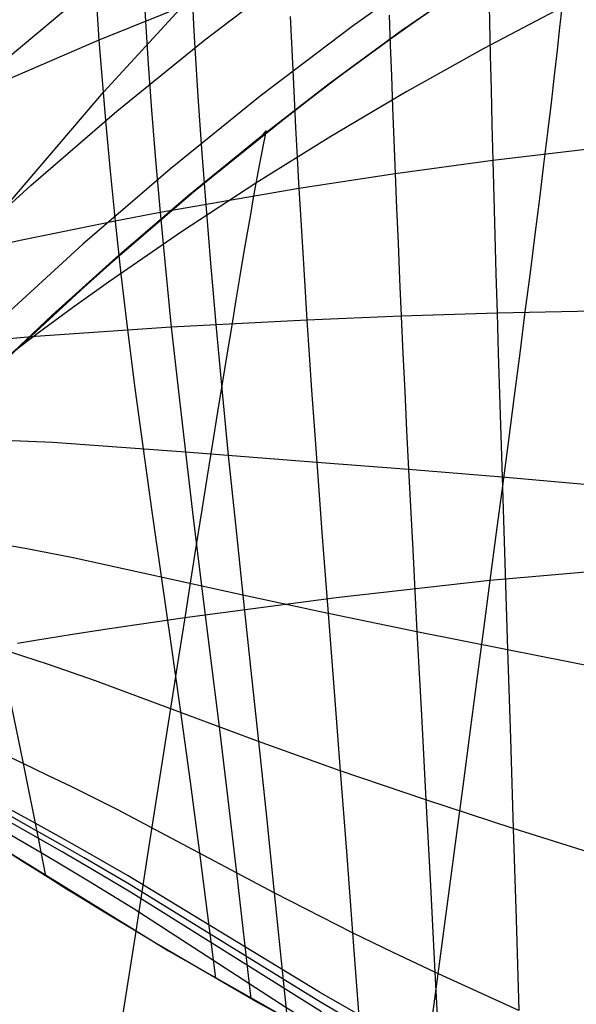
# Model space of a CAD drawing. Header units: millimetres. Extents: x -58 to 58, y -58 to 57.
# Tile 8 of 102: x -29.13 to -24.12, y -47.36 to -38.51. Entities that reach past the tile are written whole.
import ezdxf

# ---------------------------------------------------------------- set-up
doc = ezdxf.new("R2010")
doc.units = ezdxf.units.MM
doc.header["$MEASUREMENT"] = 0
doc.layers.add('Predefinito', color=5, linetype='Continuous')

msp = doc.modelspace()

# ---------------------------------------------------------------- linework, layer by layer
at = {"layer": 'Predefinito'}
for points in [[(-24.0159, -35.193), (-24.4518, -35.4376), (-24.8819, -35.6894), (-25.3063, -35.9482), (-26.1386, -36.4858), (-26.9499, -37.0493), (-27.7412, -37.6371), (-28.5138, -38.2478), (-29.2686, -38.8804), (-30.0065, -39.5337), (-30.7283, -40.2066), (-31.4349, -40.8982), (-32.127, -41.6075), (-32.8053, -42.3337), (-33.4705, -43.0759)], [(-33.936, -45.173), (-33.2792, -44.3845), (-32.6084, -43.6102), (-31.9234, -42.8518), (-31.2233, -42.11), (-30.5073, -41.386), (-29.7746, -40.6806), (-29.0239, -39.9951), (-28.2544, -39.3306), (-27.4646, -38.6886), (-26.6535, -38.0704), (-25.8195, -37.4775), (-25.3935, -37.1912), (-24.7426, -36.7749), (-24.0813, -36.3778)], [(-23.6001, -37.2549), (-24.2979, -37.676), (-24.9803, -38.117), (-25.6499, -38.5783), (-26.307, -39.0589), (-26.9514, -39.5577), (-27.5842, -40.0743), (-28.2036, -40.6056), (-28.8087, -41.1491), (-29.3987, -41.7023), (-29.9915, -42.2816), (-30.5668, -42.867), (-31.1238, -43.4574), (-31.6621, -44.0511), (-32.7309, -45.2972), (-33.7575, -46.5476)], [(-24.076, -37.5388), (-24.507, -37.8081), (-24.9388, -38.0895), (-25.3713, -38.3831), (-25.8045, -38.6891), (-26.2385, -39.0077), (-26.6733, -39.3392), (-27.5454, -40.0413), (-28.4209, -40.7972), (-29.3002, -41.6082), (-30.1832, -42.4761), (-31.0703, -43.4024), (-31.9616, -44.3887), (-32.8573, -45.4366), (-33.7575, -46.5476)], [(-24.076, -37.5388), (-24.507, -37.8081), (-24.9388, -38.0895), (-25.3713, -38.3831), (-25.8045, -38.6891), (-26.2385, -39.0077), (-26.6733, -39.3392), (-27.5454, -40.0413), (-28.4209, -40.7972), (-29.3002, -41.6082), (-30.1832, -42.4761), (-31.0703, -43.4024), (-31.9616, -44.3887), (-32.8573, -45.4366), (-33.7575, -46.5476)], [(-35.4307, -41.4116), (-33.9802, -42.6098), (-32.4892, -43.7573), (-30.9595, -44.8526), (-29.3929, -45.8945), (-27.7913, -46.8817), (-26.1566, -47.813), (-24.4907, -48.6873), (-22.7956, -49.5036), (-21.0733, -50.261), (-19.326, -50.9584), (-17.5556, -51.5951), (-15.7642, -52.1703), (-13.9541, -52.6833)]]:
    msp.add_lwpolyline(points, dxfattribs=at)
at = {"layer": 'Predefinito', "extrusion": (0.787032, 0.616913, 0)}
msp.add_lwpolyline([(-13.5058, 320), (-13.528, 319.9998), (-13.5503, 319.999), (-13.5729, 319.9977), (-13.5956, 319.996), (-13.6185, 319.9936), (-13.6414, 319.9908), (-13.6645, 319.9873), (-13.6877, 319.9833), (-13.711, 319.9787), (-13.7343, 319.9735), (-13.7576, 319.9678), (-13.7809, 319.9614), (-13.8042, 319.9544), (-13.8275, 319.9468), (-13.8507, 319.9386), (-13.8738, 319.9298), (-13.8969, 319.9203), (-13.9198, 319.9103), (-13.9425, 319.8996), (-13.965, 319.8883), (-13.9874, 319.8764), (-14.0095, 319.8638), (-14.0314, 319.8507), (-14.053, 319.837), (-14.0742, 319.8227), (-14.0952, 319.8078), (-14.1158, 319.7924), (-14.1361, 319.7764), (-14.1559, 319.7598), (-14.1753, 319.7427), (-14.1943, 319.7252), (-14.2129, 319.7071), (-14.2309, 319.6886), (-14.2485, 319.6696), (-14.2656, 319.6501), (-14.2821, 319.6303), (-14.2981, 319.6101), (-14.3136, 319.5895), (-14.3284, 319.5685), (-14.3428, 319.5472), (-14.3565, 319.5256), (-14.3696, 319.5038), (-14.3821, 319.4816), (-14.394, 319.4593), (-14.4053, 319.4367), (-14.416, 319.414), (-14.4261, 319.3911), (-14.4355, 319.3681), (-14.4444, 319.345), (-14.4526, 319.3217), (-14.4602, 319.2985), (-14.4672, 319.2752), (-14.4735, 319.2518), (-14.4793, 319.2285), (-14.4845, 319.2052), (-14.4891, 319.182), (-14.4931, 319.1588), (-14.4965, 319.1357), (-14.4994, 319.1127), (-14.5017, 319.0899), (-14.5035, 319.0671), (-14.5048, 319.0446), (-14.5055, 319.0222), (-14.5058, 319)], dxfattribs=at)
at = {"layer": 'Predefinito', "extrusion": (0.747426, 0.664345, 0)}
msp.add_lwpolyline([(-10.6115, 320), (-10.6337, 319.9998), (-10.656, 319.999), (-10.6786, 319.9977), (-10.7013, 319.996), (-10.7242, 319.9936), (-10.7472, 319.9908), (-10.7703, 319.9873), (-10.7934, 319.9833), (-10.8167, 319.9787), (-10.84, 319.9735), (-10.8633, 319.9678), (-10.8866, 319.9614), (-10.9099, 319.9544), (-10.9332, 319.9468), (-10.9564, 319.9386), (-10.9796, 319.9298), (-11.0026, 319.9203), (-11.0255, 319.9103), (-11.0482, 319.8996), (-11.0708, 319.8883), (-11.0931, 319.8764), (-11.1152, 319.8638), (-11.1371, 319.8507), (-11.1587, 319.837), (-11.18, 319.8227), (-11.2009, 319.8078), (-11.2215, 319.7924), (-11.2418, 319.7764), (-11.2616, 319.7598), (-11.281, 319.7427), (-11.3, 319.7252), (-11.3186, 319.7071), (-11.3366, 319.6886), (-11.3542, 319.6696), (-11.3713, 319.6501), (-11.3878, 319.6303), (-11.4038, 319.6101), (-11.4193, 319.5895), (-11.4342, 319.5685), (-11.4485, 319.5472), (-11.4622, 319.5256), (-11.4753, 319.5038), (-11.4878, 319.4816), (-11.4998, 319.4593), (-11.5111, 319.4367), (-11.5217, 319.414), (-11.5318, 319.3911), (-11.5413, 319.3681), (-11.5501, 319.345), (-11.5583, 319.3217), (-11.5659, 319.2985), (-11.5729, 319.2752), (-11.5792, 319.2518), (-11.585, 319.2285), (-11.5902, 319.2052), (-11.5948, 319.182), (-11.5988, 319.1588), (-11.6022, 319.1357), (-11.6051, 319.1127), (-11.6074, 319.0899), (-11.6092, 319.0671), (-11.6105, 319.0446), (-11.6112, 319.0222), (-11.6115, 319)], dxfattribs=at)
at = {"layer": 'Predefinito'}
for points in [[(-33.7575, -46.5476, 60.0849), (-32.8527, -45.1202, 60.078), (-31.9509, -43.7742, 60.0713), (-31.0521, -42.5071, 60.0649), (-30.156, -41.317, 60.0587), (-29.2624, -40.2014, 60.0527), (-28.3713, -39.1582, 60.0469), (-27.4824, -38.1852, 60.0412), (-27.0388, -37.7243, 60.0385), (-26.5956, -37.2801, 60.0358), (-26.1529, -36.8524, 60.0332), (-25.7106, -36.4408, 60.0306), (-25.2688, -36.0451, 60.028), (-24.8274, -35.665, 60.0255), (-24.3864, -35.3002, 60.0231), (-23.9458, -34.9505, 60.0207)], [(-23.9642, -37.1293, 319.7071), (-24.6318, -37.5403, 319.7071), (-25.2867, -37.9702, 319.7071), (-25.7155, -38.2662, 319.7071), (-26.1383, -38.5694, 319.7071), (-26.9665, -39.1964, 319.7071), (-27.773, -39.8498, 319.7071), (-28.559, -40.5279, 319.7071), (-29.3258, -41.2292, 319.7071), (-30.0745, -41.9525, 319.7071), (-30.8062, -42.6964, 319.7071), (-31.5219, -43.4599, 319.7071), (-32.5671, -44.6393, 319.7071), (-33.5791, -45.8549, 319.7071), (-33.8122, -46.1453, 319.7071)], [(-33.7575, -46.5476, 60.0849), (-32.7362, -45.3017, 60.1107), (-31.673, -44.0598, 60.1351), (-31.1375, -43.4677, 60.1458), (-30.5834, -42.8789, 60.1558), (-30.0111, -42.2949, 60.1647), (-29.4214, -41.7171, 60.1724), (-28.8345, -41.1653, 60.1786), (-28.2326, -40.6232, 60.1837), (-27.6164, -40.0934, 60.1881), (-26.9869, -39.5783, 60.192), (-26.3458, -39.0811, 60.1957), (-25.6921, -38.602, 60.1992), (-25.0258, -38.1422, 60.2025), (-24.3469, -37.7028, 60.2057), (-23.6526, -37.2832, 60.2088)], [(-28.0191, -38.1712, 43.2052), (-27.9978, -38.5224, 42.1399), (-27.9724, -38.9068, 41.0947), (-27.9423, -39.3228, 40.0711), (-27.9069, -39.769, 39.0703), (-27.8657, -40.2437, 38.0939), (-27.8183, -40.7455, 37.1433), (-27.7646, -41.2731, 36.2205), (-27.7046, -41.8243, 35.328), (-27.6387, -42.3971, 34.4671), (-27.5675, -42.9897, 33.6378), (-27.4922, -43.6005, 32.8396), (-27.414, -44.2273, 32.0722), (-27.3346, -44.868, 31.3347), (-27.2554, -45.5202, 30.6261), (-27.1779, -46.1813, 29.9448), (-27.0489, -47.314, 28.8489)], [(-24.9116, -38.2406, 39.6758), (-24.9047, -38.5295, 39.1604), (-24.8975, -38.8276, 38.6526), (-24.89, -39.1346, 38.1526), (-24.8821, -39.4503, 37.6607), (-24.8738, -39.7743, 37.177), (-24.865, -40.1063, 36.7017), (-24.8558, -40.446, 36.235), (-24.8462, -40.7931, 35.7772), (-24.8362, -41.1474, 35.3284), (-24.8258, -41.5081, 34.8893), (-24.8149, -41.8747, 34.4601), (-24.8037, -42.2468, 34.0407), (-24.792, -42.6239, 33.631), (-24.78, -43.0058, 33.2309), (-24.7677, -43.3921, 32.8401), (-24.7425, -44.1765, 32.0857), (-24.7168, -44.9742, 31.3663), (-24.6908, -45.7824, 30.6799), (-24.6649, -46.5984, 30.0244), (-24.6394, -47.4194, 29.3977)], [(-27.5756, -38.3546, 42.0085), (-28.4151, -38.6934, 42.272), (-29.2603, -39.0575, 42.5491), (-29.6891, -39.2527, 42.7013), (-30.1196, -39.4569, 42.8671), (-30.3348, -39.5624, 42.9562), (-30.5497, -39.6701, 43.0499), (-30.7642, -39.78, 43.1486), (-30.9779, -39.8923, 43.2525), (-31.1909, -40.0071, 43.3615), (-31.403, -40.1246, 43.4754), (-31.6142, -40.2451, 43.594), (-31.8243, -40.3688, 43.7173), (-32.0332, -40.4958, 43.8452), (-32.2408, -40.6264, 43.9774), (-32.4471, -40.7608, 44.1139), (-32.6518, -40.8993, 44.2545), (-32.8547, -41.0419, 44.399), (-33.0556, -41.1888, 44.5472), (-33.254, -41.3398, 44.6988), (-33.4498, -41.4951, 44.8536), (-33.6427, -41.6546, 45.0114), (-33.833, -41.8187, 45.172), (-34.0204, -41.9875, 45.3351)], [(-24.2551, -38.3994, 47.6272), (-24.9558, -38.7676, 47.7398), (-25.6474, -39.1543, 47.8572), (-26.3303, -39.5584, 47.9796), (-27.005, -39.9791, 48.1075), (-27.6724, -40.4161, 48.2429), (-28.3287, -40.868, 48.3934), (-28.6516, -41.0992, 48.4772), (-28.9706, -41.3339, 48.5682), (-29.285, -41.5719, 48.6677), (-29.5946, -41.8131, 48.7767), (-29.9089, -42.0656, 48.9003), (-30.2169, -42.3218, 49.0345), (-30.518, -42.5822, 49.1786), (-30.8116, -42.8472, 49.3316), (-31.0971, -43.1173, 49.4929), (-31.3738, -43.3927, 49.6616), (-31.6411, -43.6741, 49.8368), (-31.8985, -43.9617, 50.0178), (-32.1562, -44.2689, 50.2121), (-32.4037, -44.5825, 50.4111), (-32.6426, -44.9017, 50.6142), (-32.8743, -45.2254, 50.8206), (-33.7575, -46.5476, 51.6667)], [(-28.438, -38.363, 43.3328), (-28.4151, -38.6934, 42.272), (-28.3876, -39.0557, 41.2304), (-28.3546, -39.4484, 40.2092), (-28.3157, -39.8702, 39.2097), (-28.2703, -40.3196, 38.2336), (-28.2178, -40.7954, 37.2822), (-28.1583, -41.2963, 36.3574), (-28.0917, -41.8207, 35.4618), (-28.0184, -42.3666, 34.5968), (-27.9394, -42.9327, 33.7624), (-27.8559, -43.5173, 32.9584), (-27.7694, -44.1186, 32.1846), (-27.6818, -44.7344, 31.4402), (-27.5947, -45.3624, 30.7243), (-27.5101, -46, 30.0355), (-27.3885, -46.9624, 29.0561), (-27.3671, -47.1295, 28.8917)], [(-27.5756, -38.3546, 42.0085), (-27.5644, -38.5535, 41.4815), (-27.5523, -38.7607, 40.9599), (-27.5249, -39.1997, 39.9338), (-27.4929, -39.6699, 38.9317), (-27.4557, -40.1695, 37.9551), (-27.4132, -40.697, 37.0055), (-27.3898, -40.9706, 36.5414), (-27.3651, -41.2507, 36.0847), (-27.339, -41.5368, 35.6359), (-27.3114, -41.8284, 35.1953), (-27.2525, -42.4277, 34.3386), (-27.1889, -43.0467, 33.5144), (-27.1216, -43.6833, 32.7222), (-27.0517, -44.3355, 31.9613), (-26.9804, -45.0009, 31.2308), (-26.9091, -45.6772, 30.5294), (-26.8391, -46.3617, 29.8557), (-26.7242, -47.4982, 28.8039)], [(-24.2551, -38.3994, 47.6272), (-24.274, -38.5798, 46.8944), (-24.2965, -38.7834, 46.1707), (-24.3224, -39.0093, 45.4565), (-24.3515, -39.2566, 44.7523), (-24.3836, -39.5242, 44.0583), (-24.4187, -39.8114, 43.3752), (-24.4566, -40.1172, 42.7032), (-24.4972, -40.4406, 42.0428), (-24.5403, -40.7807, 41.3944), (-24.5857, -41.1367, 40.7585), (-24.6334, -41.5075, 40.1355), (-24.6831, -41.8923, 39.5257), (-24.7348, -42.2902, 38.9297), (-24.7883, -42.7001, 38.3478), (-24.8435, -43.1213, 37.7804), (-24.9002, -43.5527, 37.228), (-24.9579, -43.9912, 36.6935), (-25.017, -44.4385, 36.1735), (-25.0772, -44.8938, 35.6673), (-25.1385, -45.3566, 35.1743), (-25.2008, -45.8263, 34.6938), (-25.2641, -46.3022, 34.225), (-25.393, -47.2707, 33.3198), (-25.5246, -48.2573, 32.4533)], [(-30.1607, -38.4985, 48.1855), (-30.1587, -38.6303, 47.0955), (-30.1544, -38.7936, 46.0181), (-30.147, -38.9868, 44.9537), (-30.1357, -39.2084, 43.9031), (-30.1196, -39.4569, 42.8671), (-30.0978, -39.7309, 41.8464), (-30.0696, -40.0292, 40.8419), (-30.0339, -40.3508, 39.8548), (-29.99, -40.6947, 38.8862), (-29.9371, -41.06, 37.9372), (-29.8747, -41.4461, 37.0096), (-29.8026, -41.8522, 36.1052), (-29.7207, -42.2775, 35.2252), (-29.6296, -42.7219, 34.3699), (-29.5307, -43.1847, 33.5395), (-29.4255, -43.6651, 32.7344), (-29.3163, -44.1621, 31.9544), (-29.2054, -44.674, 31.1996), (-29.0956, -45.199, 30.469), (-28.963, -45.8688, 29.5902), (-28.8952, -46.208, 29.1639)], [(-26.6953, -38.4782, 40.6946), (-26.6845, -38.7157, 40.1761), (-26.6728, -38.9618, 39.6639), (-26.6603, -39.2162, 39.1583), (-26.647, -39.4787, 38.6594), (-26.6326, -39.749, 38.1675), (-26.6173, -40.0269, 37.6826), (-26.601, -40.312, 37.2051), (-26.5836, -40.6043, 36.735), (-26.5652, -40.9035, 36.2728), (-26.5458, -41.2092, 35.8185), (-26.5253, -41.5212, 35.3727), (-26.5038, -41.8388, 34.9356), (-26.4813, -42.1618, 34.5073), (-26.4579, -42.49, 34.0877), (-26.4084, -43.1605, 33.2742), (-26.3562, -43.8481, 32.4942), (-26.302, -44.5503, 31.7467), (-26.2466, -45.2647, 31.0305), (-26.1911, -45.9888, 30.344), (-26.1361, -46.7198, 29.6856), (-26.0482, -47.8728, 28.7067)], [(-25.8056, -38.4689, 39.9183), (-25.7962, -38.7368, 39.4043), (-25.7863, -39.0136, 38.8975), (-25.7757, -39.2988, 38.3978), (-25.7645, -39.5923, 37.9057), (-25.7526, -39.8937, 37.4213), (-25.7399, -40.2028, 36.9447), (-25.7266, -40.5194, 36.4762), (-25.7126, -40.8431, 36.016), (-25.6978, -41.1737, 35.5643), (-25.6824, -41.5106, 35.1217), (-25.6662, -41.8533, 34.6885), (-25.6493, -42.2015, 34.2645), (-25.6317, -42.5548, 33.8498), (-25.595, -43.2753, 33.0475), (-25.5565, -44.0125, 32.2803), (-25.5167, -44.7636, 31.5469), (-25.4762, -45.526, 30.8455), (-25.4357, -46.297, 30.1747), (-25.3956, -47.0739, 29.5322), (-25.3323, -48.2546, 28.6101)], [(-26.9563, -39.5619, 60.3373), (-26.9124, -39.5068, 53.9911), (-26.9212, -39.548, 52.4961), (-26.939, -39.6331, 51.0139), (-26.9516, -39.6955, 50.2791), (-26.9667, -39.773, 49.5494), (-26.9844, -39.8671, 48.8253), (-27.005, -39.9791, 48.1075), (-27.0283, -40.1099, 47.3966), (-27.0544, -40.2594, 46.6929), (-27.0832, -40.4266, 45.9968), (-27.1144, -40.6109, 45.3086), (-27.1481, -40.8116, 44.6286), (-27.184, -41.0279, 43.9572), (-27.2221, -41.259, 43.2947), (-27.2623, -41.5043, 42.6414), (-27.3044, -41.763, 41.9978), (-27.3484, -42.0344, 41.364), (-27.3941, -42.3177, 40.7405), (-27.4413, -42.6122, 40.1276), (-27.4901, -42.9172, 39.5256), (-27.5402, -43.2319, 38.9349), (-27.5916, -43.5556, 38.3558), (-27.6441, -43.8875, 37.7886), (-27.6971, -44.2238, 37.2387), (-27.751, -44.5669, 36.7004), (-27.8615, -45.2721, 35.6559), (-27.975, -45.9993, 34.6508), (-28.0909, -46.7448, 33.6806), (-28.2088, -47.5049, 32.741)], [(-23.9878, -39.6696, 36.9496), (-24.8738, -39.7743, 37.177), (-25.7526, -39.8937, 37.4213), (-26.6173, -40.0269, 37.6826), (-27.8657, -40.2437, 38.0939), (-28.2703, -40.3196, 38.2336), (-29.109, -40.4899, 38.5318), (-29.5457, -40.5876, 38.6999)], [(-23.9692, -41.1307, 35.1103), (-24.8362, -41.1474, 35.3284), (-25.6978, -41.1737, 35.5643), (-26.5458, -41.2092, 35.8185), (-27.7646, -41.2731, 36.2205), (-28.9865, -41.3564, 36.6522), (-29.4248, -41.397, 36.8207)], [(-23.9479, -42.6972, 33.4301), (-24.792, -42.6239, 33.631), (-25.6317, -42.5548, 33.8498), (-26.4579, -42.49, 34.0877), (-27.6387, -42.3971, 34.4671), (-28.8302, -42.312, 34.8774), (-29.2675, -42.2914, 35.0402)], [(-23.9247, -44.3389, 31.9088), (-24.7425, -44.1765, 32.0857), (-25.5565, -44.0125, 32.2803), (-26.3562, -43.8481, 32.4942), (-27.1216, -43.6833, 32.7222), (-28.6455, -43.3478, 33.215), (-29.0781, -43.2644, 33.3656), (-29.3021, -43.224, 33.4493)], [(-23.4874, -43.4289, 36.9802), (-24.9002, -43.5527, 37.228), (-26.2823, -43.7073, 37.4958), (-27.6441, -43.8875, 37.7886), (-28.3192, -43.9858, 37.9493), (-28.6534, -44.0375, 38.0384), (-28.9845, -44.0913, 38.1365), (-29.1485, -44.119, 38.1896)], [(-23.9014, -46.032, 30.5308), (-24.6908, -45.7824, 30.6799), (-25.4762, -45.526, 30.8455), (-26.2466, -45.2647, 31.0305), (-26.9804, -45.0009, 31.2308), (-28.4452, -44.4537, 31.6651), (-28.8692, -44.3081, 31.7981), (-29.0901, -44.235, 31.8729), (-29.3163, -44.1621, 31.9544)], [(-26.4158, -47.4307, 28.9749), (-28.1307, -46.3562, 29.3753), (-28.5349, -46.1163, 29.4719), (-28.7462, -45.9934, 29.5278), (-28.963, -45.8688, 29.5902), (-29.1848, -45.7429, 29.6603), (-29.4114, -45.6163, 29.7393), (-29.5258, -45.553, 29.7825), (-29.6399, -45.4901, 29.8284), (-29.7535, -45.4275, 29.8768), (-29.866, -45.3655, 29.9279), (-29.9775, -45.3041, 29.9815), (-30.0879, -45.2433, 30.0377), (-30.1974, -45.183, 30.0964), (-30.3058, -45.1234, 30.1576), (-30.4133, -45.0644, 30.2212), (-30.5198, -45.0061, 30.2872), (-30.6252, -44.9485, 30.3556), (-30.7296, -44.8916, 30.4264), (-30.8251, -44.8397, 30.4938), (-30.9198, -44.7885, 30.5631), (-31.1064, -44.6881, 30.7076), (-31.2895, -44.5905, 30.8596), (-31.4691, -44.496, 31.019)], [(-24.9045, -48.4765, 28.5577), (-25.6973, -48.0266, 28.6866), (-26.0531, -47.8158, 28.7537), (-26.7357, -47.3911, 28.9002), (-28.1071, -46.5024, 29.214), (-28.5097, -46.2561, 29.3075), (-28.72, -46.1298, 29.3617), (-28.9358, -46.0016, 29.4224), (-29.1566, -45.8721, 29.4908), (-29.3821, -45.7418, 29.568), (-29.4959, -45.6765, 29.6104), (-29.6095, -45.6116, 29.6554), (-29.7225, -45.5471, 29.703), (-29.8345, -45.4831, 29.7532), (-29.9453, -45.4197, 29.8061), (-30.0551, -45.3569, 29.8615), (-30.1639, -45.2947, 29.9195), (-30.2717, -45.2331, 29.9799), (-30.3785, -45.1722, 30.0428), (-30.4843, -45.1119, 30.1082), (-30.589, -45.0523, 30.1759), (-30.6926, -44.9934, 30.246), (-30.8608, -44.8981, 30.3663), (-31.0261, -44.8049, 30.4929)], [(-24.6394, -47.4194, 29.3977), (-25.3956, -47.0739, 29.5322), (-25.7698, -46.8975, 29.6065), (-26.1361, -46.7198, 29.6856), (-26.8391, -46.3617, 29.8557), (-28.2467, -45.6139, 30.2236), (-28.659, -45.4089, 30.3351), (-28.8745, -45.3044, 30.3987), (-29.0956, -45.199, 30.469), (-29.3218, -45.0929, 30.5471)], [(-26.0827, -47.4553, 29.0534), (-26.4315, -47.2541, 29.129), (-28.1537, -46.2081, 29.5405), (-28.5596, -45.9749, 29.6402), (-28.7718, -45.8555, 29.6977), (-28.9895, -45.7346, 29.7618), (-29.2122, -45.6126, 29.8335)], [(-26.0761, -47.5474, 28.9761), (-26.4241, -47.3434, 29.0507), (-28.1425, -46.2828, 29.4567), (-28.5476, -46.0462, 29.5549), (-28.7593, -45.925, 29.6117), (-28.9766, -45.8022, 29.6749), (-29.1989, -45.6782, 29.7459)], [(-25.3562, -48.2422, 28.6132), (-27.0043, -47.3394, 28.8428), (-27.8995, -46.8173, 28.9574), (-28.1587, -46.662, 28.9956), (-28.3689, -46.5345, 29.0341), (-28.548, -46.4248, 29.0726), (-28.7063, -46.3271, 29.1111), (-28.8481, -46.2389, 29.1497), (-28.9765, -46.1586, 29.1883), (-29.0945, -46.0843, 29.2269), (-29.2042, -46.0148, 29.2656)]]:
    msp.add_polyline3d(points, dxfattribs=at)

doc.saveas('drawing.dxf')
